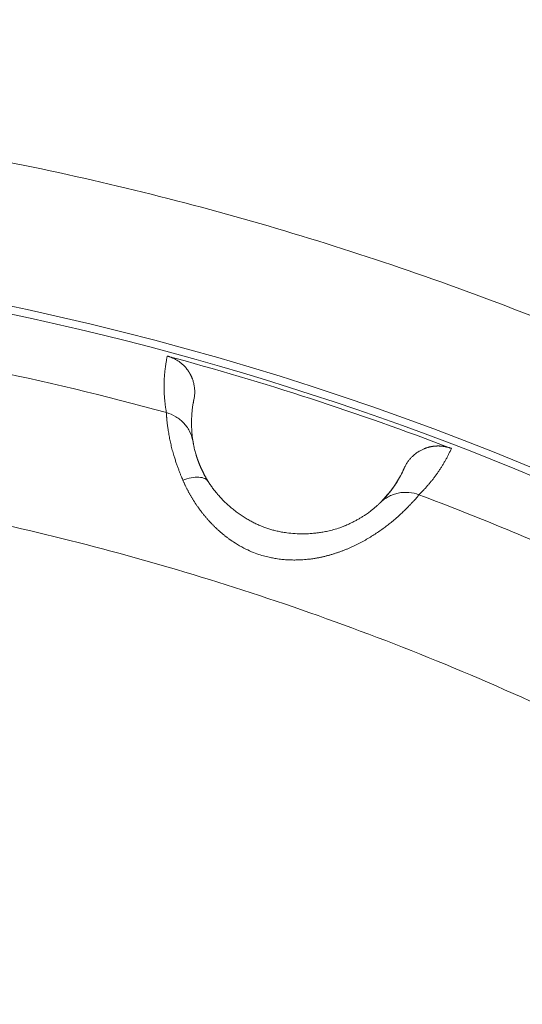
# Model space of a CAD drawing. Header units: millimetres. Extents: x 51337 to 61814, y -21781 to -12277.
# Tile 230 of 256: x 59263.68 to 59270.46, y -20684.25 to -20670.98. Entities that reach past the tile are written whole.
import ezdxf

# ---------------------------------------------------------------- set-up
doc = ezdxf.new("R2010")
doc.units = ezdxf.units.MM
doc.header["$LTSCALE"] = 0.3175
doc.layers.add('1轮廓实线层', color=7, linetype='Continuous', lineweight=18)

msp = doc.modelspace()

# ---------------------------------------------------------------- linework, layer by layer
at = {"layer": '1轮廓实线层'}
for radius, start, end in [(117.32051, 300.7584308, 103.5504853), (40, 288.773642, 251.226405), (39.90067, 289.520584, 109.999747)]:
    msp.add_arc((59255.29339, -20713.97664), radius, start, end, dxfattribs=at)
for points, degree, knots in [([(59255.29339, -20663.97664), (59256.8034, -20663.97664), (59258.31341, -20664.04509), (59261.32105, -20664.31834), (59262.81868, -20664.52313), (59265.78926, -20665.06737), (59267.26222, -20665.40682), (59270.17137, -20666.21761), (59271.60758, -20666.68893), (59274.43144, -20667.7596), (59275.81911, -20668.35894), (59278.53453, -20669.68071), (59279.86228, -20670.40314), (59282.44697, -20671.96518), (59283.7039, -20672.80478), (59286.13667, -20674.59426), (59287.31248, -20675.54414), (59289.57336, -20677.54639), (59290.65841, -20678.59876), (59292.72886, -20680.79735), (59293.71425, -20681.94358), (59295.57728, -20684.32048), (59296.45492, -20685.55116), (59298.09526, -20688.08688), (59298.85795, -20689.39192), (59300.26213, -20692.06565), (59300.90362, -20693.43434), (59302.06014, -20696.22415), (59302.57516, -20697.64527), (59303.47452, -20700.52827), (59303.85885, -20701.99016), (59304.49367, -20704.94271), (59304.74416, -20706.43337), (59305.10924, -20709.43125), (59305.22383, -20710.93847), (59305.31618, -20713.95708), (59305.29393, -20715.46848), (59305.11278, -20718.48307), (59304.95388, -20719.98626), (59304.50072, -20722.9721), (59304.20647, -20724.45474), (59303.48502, -20727.38733), (59303.05783, -20728.83727), (59302.07401, -20731.69256), (59301.51738, -20733.0979), (59300.27925, -20735.85247), (59299.59776, -20737.20168), (59298.11549, -20739.83293), (59297.31472, -20741.11495), (59295.60046, -20743.60129), (59294.68698, -20744.80561), (59292.75479, -20747.12665), (59291.7361, -20748.24337), (59289.60184, -20750.38008), (59288.48628, -20751.40006), (59286.16745, -20753.3349), (59284.96418, -20754.24976), (59282.47981, -20755.96686), (59281.1987, -20756.7691), (59278.56916, -20758.25438), (59277.22072, -20758.93742), (59274.46758, -20760.1787), (59273.06287, -20760.73694), (59270.20872, -20761.72403), (59268.75927, -20762.15288), (59267.29339, -20762.51529)], 3, [0, 0, 0, 0, 0.03125, 0.03125, 0.0625, 0.0625, 0.09375, 0.09375, 0.125, 0.125, 0.15625, 0.15625, 0.1875, 0.1875, 0.21875, 0.21875, 0.25, 0.25, 0.28125, 0.28125, 0.3125, 0.3125, 0.34375, 0.34375, 0.375, 0.375, 0.40625, 0.40625, 0.4375, 0.4375, 0.46875, 0.46875, 0.5, 0.5, 0.53125, 0.53125, 0.5625, 0.5625, 0.59375, 0.59375, 0.625, 0.625, 0.65625, 0.65625, 0.6875, 0.6875, 0.71875, 0.71875, 0.75, 0.75, 0.78125, 0.78125, 0.8125, 0.8125, 0.84375, 0.84375, 0.875, 0.875, 0.90625, 0.90625, 0.9375, 0.9375, 0.96875, 0.96875, 1, 1, 1, 1]), ([(59267.29339, -20754.11934), (59268.48559, -20753.76295), (59269.6619, -20753.35342), (59271.97343, -20752.4313), (59273.10863, -20751.91873), (59275.32894, -20750.79459), (59276.41404, -20750.18304), (59278.52551, -20748.8658), (59279.55189, -20748.16012), (59281.53778, -20746.66022), (59282.49729, -20745.86602), (59284.34185, -20744.19537), (59285.22689, -20743.31894), (59286.91547, -20741.49079), (59287.71902, -20740.53908), (59289.23824, -20738.56794), (59289.95391, -20737.5485), (59291.29172, -20735.45), (59291.91384, -20734.37093), (59293.05962, -20732.16171), (59293.58326, -20731.03156), (59294.52791, -20728.72916), (59294.94892, -20727.5569), (59295.68496, -20725.17957), (59295.99999, -20723.9745), (59296.52157, -20721.54111), (59296.72813, -20720.31279), (59297.03112, -20717.84265), (59297.12756, -20716.60082), (59297.20956, -20714.11351), (59297.19512, -20712.86803), (59297.05548, -20710.38328), (59296.93028, -20709.14403), (59296.57009, -20706.68157), (59296.33512, -20705.45837), (59295.75726, -20703.03772), (59295.41437, -20701.84028), (59294.62342, -20699.48066), (59294.17534, -20698.31848), (59293.17757, -20696.03859), (59292.62786, -20694.92089), (59291.43118, -20692.73883), (59290.7842, -20691.67447), (59289.39811, -20689.60755), (59288.65899, -20688.60498), (59287.09448, -20686.66959), (59286.26909, -20685.73676), (59284.53857, -20683.94826), (59283.63345, -20683.09257), (59281.75066, -20681.46514), (59280.77299, -20680.69339), (59278.75286, -20679.23995), (59277.7104, -20678.55825), (59275.56895, -20677.29032), (59274.46997, -20676.70408), (59272.22419, -20675.63173), (59271.07741, -20675.1456), (59268.74513, -20674.27733), (59267.55963, -20673.89518), (59265.15934, -20673.23787), (59263.94455, -20672.96272), (59261.4953, -20672.52159), (59260.26084, -20672.35562), (59257.78205, -20672.13418), (59256.53772, -20672.07871), (59255.29339, -20672.07871)], 3, [0, 0, 0, 0, 0.03125, 0.03125, 0.0625, 0.0625, 0.09375, 0.09375, 0.125, 0.125, 0.15625, 0.15625, 0.1875, 0.1875, 0.21875, 0.21875, 0.25, 0.25, 0.28125, 0.28125, 0.3125, 0.3125, 0.34375, 0.34375, 0.375, 0.375, 0.40625, 0.40625, 0.4375, 0.4375, 0.46875, 0.46875, 0.5, 0.5, 0.53125, 0.53125, 0.5625, 0.5625, 0.59375, 0.59375, 0.625, 0.625, 0.65625, 0.65625, 0.6875, 0.6875, 0.71875, 0.71875, 0.75, 0.75, 0.78125, 0.78125, 0.8125, 0.8125, 0.84375, 0.84375, 0.875, 0.875, 0.90625, 0.90625, 0.9375, 0.9375, 0.96875, 0.96875, 1, 1, 1, 1]), ([(59265.66184, -20676.27273), (59265.66057, -20676.26549), (59265.65801, -20676.25099), (59265.65448, -20676.22928), (59265.65118, -20676.20757), (59265.64812, -20676.18585), (59265.6453, -20676.16413), (59265.64272, -20676.1424), (59265.64038, -20676.12067), (59265.63828, -20676.09893), (59265.63642, -20676.07719), (59265.6348, -20676.05544), (59265.63342, -20676.03368), (59265.63229, -20676.01192), (59265.6314, -20675.99016), (59265.63075, -20675.96838), (59265.63035, -20675.9466), (59265.63019, -20675.92482), (59265.63027, -20675.90303), (59265.6306, -20675.88124), (59265.63117, -20675.85944), (59265.63199, -20675.83763), (59265.63305, -20675.81582), (59265.63436, -20675.794), (59265.63591, -20675.77218), (59265.63771, -20675.75035), (59265.63976, -20675.72851), (59265.64206, -20675.70667), (59265.6446, -20675.68482), (59265.64739, -20675.66297), (59265.65043, -20675.64112), (59265.65372, -20675.61925), (59265.65726, -20675.59738), (59265.66105, -20675.57551), (59265.66509, -20675.55363), (59265.66937, -20675.53175), (59265.67242, -20675.51719), (59265.67395, -20675.50989)], 3, [0, 0, 0, 0, 0.02695909, 0.0540129, 0.08116142, 0.10840469, 0.13574271, 0.16317548, 0.19070304, 0.21832537, 0.24604251, 0.27385446, 0.30176123, 0.32976284, 0.35785929, 0.3860506, 0.41433678, 0.44271784, 0.47119379, 0.49976465, 0.52843042, 0.55719112, 0.58604675, 0.61499733, 0.64404287, 0.67318338, 0.70241887, 0.73174935, 0.76117484, 0.79069533, 0.82031085, 0.8500214, 0.87982699, 0.90972764, 0.93972335, 0.96981413, 1, 1, 1, 1]), ([(59265.67395, -20675.50989), (59265.76167, -20675.5336), (59265.91649, -20675.64502), (59265.97002, -20675.73183), (59265.99622, -20675.77432), (59266.01406, -20675.82388), (59266.06222, -20675.95769), (59266.03247, -20676.09741)], 2, [0, 0, 0, 0.25, 0.5, 0.5, 0.75, 0.75, 1, 1, 1]), ([(59265.66184, -20676.27273), (59265.66181, -20676.2731), (59265.66174, -20676.27386), (59265.66168, -20676.27537), (59265.66165, -20676.27721), (59265.66166, -20676.27947), (59265.66171, -20676.28216), (59265.6618, -20676.28535), (59265.66194, -20676.28906), (59265.66213, -20676.29335), (59265.66239, -20676.29826), (59265.66272, -20676.30384), (59265.66313, -20676.31014), (59265.66363, -20676.3172), (59265.66423, -20676.32506), (59265.66495, -20676.33379), (59265.6658, -20676.34342), (59265.66678, -20676.35399), (59265.66853, -20676.37142), (59265.67146, -20676.39919), (59265.67649, -20676.44248), (59265.68402, -20676.49858), (59265.69426, -20676.56408), (59265.70742, -20676.63488), (59265.72284, -20676.70536), (59265.74065, -20676.77633), (59265.75931, -20676.84165), (59265.77753, -20676.89984), (59265.79412, -20676.94993), (59265.81058, -20676.99702), (59265.82664, -20677.04085), (59265.84205, -20677.08122), (59265.85658, -20677.11798), (59265.86995, -20677.15096), (59265.87859, -20677.17184), (59265.88261, -20677.18158)], 3, [0, 0, 0, 0, 0.01071754, 0.02203092, 0.03393745, 0.04643449, 0.05951944, 0.07318978, 0.08744306, 0.1022769, 0.11768902, 0.1336772, 0.15023929, 0.1673732, 0.18507685, 0.20334818, 0.22218509, 0.24158542, 0.26154691, 0.312327, 0.37160411, 0.4392434, 0.5150676, 0.58163483, 0.64470892, 0.70430255, 0.76044006, 0.80090573, 0.83825972, 0.87255911, 0.90385889, 0.93221013, 0.95765864, 0.98024414, 1, 1, 1, 1]), ([(59265.66184, -20676.27273), (59265.70487, -20676.2845), (59265.74802, -20676.30261), (59265.80879, -20676.33935), (59265.82839, -20676.35317), (59265.86556, -20676.38367), (59265.88313, -20676.40034), (59265.91567, -20676.43607), (59265.93063, -20676.45512), (59265.95751, -20676.49495), (59265.96944, -20676.51573), (59266.00031, -20676.57962), (59266.01428, -20676.62423), (59266.02195, -20676.66811)], 3, [0, 0, 0, 0, 0.25, 0.25, 0.375, 0.375, 0.5, 0.5, 0.625, 0.625, 0.75, 0.75, 1, 1, 1, 1]), ([(59266.22554, -20677.20168), (59266.22333, -20677.19809), (59266.2189, -20677.19094), (59266.21249, -20677.18031), (59266.20624, -20677.16981), (59266.20018, -20677.15942), (59266.1943, -20677.14917), (59266.18859, -20677.13904), (59266.18306, -20677.12904), (59266.17768, -20677.11916), (59266.17247, -20677.10942), (59266.16741, -20677.09981), (59266.16251, -20677.09032), (59266.15776, -20677.08097), (59266.15315, -20677.07175), (59266.14868, -20677.06266), (59266.14435, -20677.05371), (59266.14015, -20677.04489), (59266.13609, -20677.03621), (59266.13215, -20677.02765), (59266.12833, -20677.01923), (59266.12464, -20677.01095), (59266.12106, -20677.0028), (59266.1176, -20676.99478), (59266.11424, -20676.9869), (59266.111, -20676.97915), (59266.10786, -20676.97154), (59266.10482, -20676.96406), (59266.10188, -20676.95671), (59266.09904, -20676.94949), (59266.09629, -20676.94241), (59266.09363, -20676.93546), (59266.09107, -20676.92864), (59266.08858, -20676.92194), (59266.08618, -20676.91538), (59266.08386, -20676.90895), (59266.08162, -20676.90265), (59266.07946, -20676.89647), (59266.07737, -20676.89042), (59266.07535, -20676.88449), (59266.07341, -20676.87869), (59266.07153, -20676.87301), (59266.06971, -20676.86746), (59266.06796, -20676.86203), (59266.06628, -20676.85671), (59266.06465, -20676.85152), (59266.06308, -20676.84645), (59266.0591, -20676.83343), (59266.05273, -20676.81155), (59266.0447, -20676.78145), (59266.03725, -20676.75052), (59266.03204, -20676.72602), (59266.0286, -20676.70812), (59266.02644, -20676.69604), (59266.02487, -20676.68668), (59266.02375, -20676.67959), (59266.02295, -20676.67439), (59266.02237, -20676.67065), (59266.02208, -20676.66892), (59266.02195, -20676.66811)], 3, [0, 0, 0, 0, 0.0114008, 0.02273719, 0.03401028, 0.04522103, 0.05637026, 0.06745862, 0.07848665, 0.08945475, 0.10036322, 0.11121222, 0.12200184, 0.13273207, 0.1434028, 0.15401385, 0.16456497, 0.17505584, 0.18548607, 0.19585522, 0.2061628, 0.21640828, 0.22659107, 0.23671056, 0.2467661, 0.25675699, 0.26668253, 0.27654199, 0.2863346, 0.29605961, 0.30571622, 0.31530363, 0.32482103, 0.33426762, 0.34364258, 0.35294507, 0.36217426, 0.37132935, 0.38040949, 0.38941387, 0.39834166, 0.40719205, 0.41596422, 0.42465739, 0.43327074, 0.44180349, 0.45025486, 0.45862409, 0.50771785, 0.5670267, 0.63689681, 0.71769997, 0.76814187, 0.81534828, 0.85922965, 0.8997056, 0.93670309, 0.97015512, 1, 1, 1, 1]), ([(59269.50551, -20676.75484), (59269.50218, -20676.7536), (59269.49551, -20676.7511), (59269.48539, -20676.74762), (59269.47517, -20676.74434), (59269.46485, -20676.74126), (59269.45443, -20676.73841), (59269.44393, -20676.73577), (59269.43335, -20676.73336), (59269.42269, -20676.73117), (59269.41197, -20676.72921), (59269.40119, -20676.72748), (59269.39036, -20676.72598), (59269.37949, -20676.72473), (59269.36859, -20676.72371), (59269.35767, -20676.72293), (59269.34672, -20676.72238), (59269.33577, -20676.72208), (59269.32482, -20676.72202), (59269.31388, -20676.7222), (59269.30295, -20676.72261), (59269.29205, -20676.72327), (59269.28118, -20676.72416), (59269.27035, -20676.72529), (59269.25957, -20676.72665), (59269.24885, -20676.72824), (59269.23819, -20676.73005), (59269.2276, -20676.73209), (59269.21709, -20676.73435), (59269.20667, -20676.73683), (59269.19634, -20676.73952), (59269.18611, -20676.74242), (59269.17599, -20676.74552), (59269.16597, -20676.74883), (59269.15608, -20676.75232), (59269.1463, -20676.756), (59269.13364, -20676.76108), (59269.11262, -20676.77027), (59269.07848, -20676.78761), (59269.03108, -20676.81764), (59268.99273, -20676.84957), (59268.96617, -20676.8762), (59268.95259, -20676.89093), (59268.93926, -20676.90662), (59268.92629, -20676.92325), (59268.91376, -20676.94081), (59268.90176, -20676.95925), (59268.89042, -20676.97855), (59268.87972, -20676.99861), (59268.87334, -20677.01247), (59268.87013, -20677.01945)], 3, [0, 0, 0, 0, 0.0140492, 0.02814997, 0.0422989, 0.0564925, 0.07072722, 0.08499944, 0.09930548, 0.1136416, 0.12800402, 0.14238891, 0.15679238, 0.17121054, 0.18563945, 0.20007515, 0.21451368, 0.22895106, 0.2433833, 0.25780642, 0.27221646, 0.28660945, 0.30098148, 0.31532863, 0.32964703, 0.34393286, 0.35818234, 0.37239172, 0.38655734, 0.40067558, 0.41474288, 0.42875579, 0.44271089, 0.45660485, 0.47043446, 0.48419654, 0.49788805, 0.52435305, 0.57490224, 0.64910941, 0.7457383, 0.77138157, 0.7977921, 0.82492596, 0.85273542, 0.88116898, 0.91017172, 0.9396855, 0.96964936, 1, 1, 1, 1]), ([(59269.50551, -20676.75484), (59269.50246, -20676.76164), (59269.49638, -20676.77522), (59269.48697, -20676.79544), (59269.47738, -20676.81551), (59269.46759, -20676.83543), (59269.4576, -20676.8552), (59269.44741, -20676.87483), (59269.43702, -20676.8943), (59269.42644, -20676.91361), (59269.41565, -20676.93278), (59269.40468, -20676.9518), (59269.3935, -20676.97067), (59269.38213, -20676.98939), (59269.37056, -20677.00796), (59269.35879, -20677.02638), (59269.34683, -20677.04465), (59269.33467, -20677.06277), (59269.32232, -20677.08075), (59269.30978, -20677.09857), (59269.29704, -20677.11625), (59269.2841, -20677.13378), (59269.27097, -20677.15116), (59269.25765, -20677.16839), (59269.24414, -20677.18548), (59269.23043, -20677.20242), (59269.21653, -20677.21921), (59269.20244, -20677.23586), (59269.18815, -20677.25235), (59269.17368, -20677.26871), (59269.15901, -20677.28491), (59269.14415, -20677.30097), (59269.1291, -20677.31689), (59269.11386, -20677.33266), (59269.09842, -20677.34829), (59269.08281, -20677.36377), (59269.07222, -20677.374), (59269.06693, -20677.37911)], 3, [0, 0, 0, 0, 0.03018538, 0.06027571, 0.09027099, 0.12017124, 0.14997646, 0.17968667, 0.20930188, 0.23882209, 0.26824731, 0.29757756, 0.32681285, 0.35595319, 0.38499859, 0.41394906, 0.44280461, 0.47156525, 0.50023099, 0.52880184, 0.55727783, 0.58565894, 0.61394521, 0.64213663, 0.67023323, 0.698235, 0.72614197, 0.75395415, 0.78167155, 0.80929417, 0.83682204, 0.86425516, 0.89159354, 0.91883721, 0.94598616, 0.97304042, 1, 1, 1, 1]), ([(59268.8676, -20677.02521), (59268.85255, -20677.05861), (59268.83624, -20677.09155), (59268.75273, -20677.24582), (59268.66919, -20677.36115), (59268.56257, -20677.46822)], 3, [0, 0, 0, 0, 0.21050188, 0.21050188, 1, 1, 1, 1]), ([(59266.22554, -20677.20168), (59266.21536, -20677.1853), (59266.1839, -20677.15704), (59266.10302, -20677.13786), (59265.99706, -20677.14644), (59265.91989, -20677.16822), (59265.88261, -20677.18158)], 3, [0, 0, 0, 0, 0.24769377, 0.50189629, 0.75609882, 1, 1, 1, 1]), ([(59265.88261, -20677.18158), (59265.88488, -20677.18679), (59265.88941, -20677.1972), (59265.89641, -20677.21281), (59265.90353, -20677.22837), (59265.9108, -20677.24387), (59265.9182, -20677.25933), (59265.92574, -20677.27473), (59265.93341, -20677.29007), (59265.94122, -20677.30536), (59265.94916, -20677.32058), (59265.95724, -20677.33575), (59265.96545, -20677.35085), (59265.97379, -20677.36589), (59265.98226, -20677.38086), (59265.99086, -20677.39577), (59265.99958, -20677.4106), (59266.00844, -20677.42536), (59266.01742, -20677.44005), (59266.02653, -20677.45467), (59266.03576, -20677.4692), (59266.04512, -20677.48366), (59266.0546, -20677.49804), (59266.0642, -20677.51233), (59266.07392, -20677.52654), (59266.08376, -20677.54066), (59266.09373, -20677.5547), (59266.1038, -20677.56864), (59266.114, -20677.5825), (59266.12431, -20677.59626), (59266.13474, -20677.60992), (59266.14528, -20677.62349), (59266.15593, -20677.63696), (59266.1667, -20677.65033), (59266.17758, -20677.6636), (59266.18856, -20677.67676), (59266.19966, -20677.68982), (59266.21086, -20677.70277), (59266.22218, -20677.71561), (59266.23359, -20677.72833), (59266.24512, -20677.74095), (59266.25674, -20677.75345), (59266.26847, -20677.76584), (59266.28031, -20677.7781), (59266.29224, -20677.79025), (59266.30427, -20677.80227), (59266.3164, -20677.81417), (59266.32864, -20677.82595), (59266.34096, -20677.8376), (59266.35339, -20677.84912), (59266.36591, -20677.86051), (59266.37852, -20677.87177), (59266.39123, -20677.88289), (59266.40403, -20677.89388), (59266.41692, -20677.90473), (59266.4299, -20677.91544), (59266.44297, -20677.92601), (59266.45613, -20677.93644), (59266.46937, -20677.94672), (59266.4827, -20677.95686), (59266.49612, -20677.96685), (59266.50963, -20677.97669), (59266.52321, -20677.98638), (59266.53688, -20677.99592), (59266.55063, -20678.0053), (59266.56446, -20678.01453), (59266.57837, -20678.0236), (59266.62449, -20678.05296), (59266.70083, -20678.09676), (59266.80633, -20678.14626), (59266.90204, -20678.18245), (59266.98691, -20678.20786), (59267.06004, -20678.22516), (59267.12935, -20678.23836), (59267.19751, -20678.24827), (59267.26721, -20678.25495), (59267.33237, -20678.25839), (59267.39277, -20678.25924), (59267.44823, -20678.25811), (59267.49865, -20678.25552), (59267.54394, -20678.25196), (59267.58404, -20678.24783), (59267.61892, -20678.2435), (59267.64858, -20678.23927), (59267.67301, -20678.23541), (59267.69221, -20678.23212), (59267.70619, -20678.22957), (59267.72044, -20678.2268), (59267.73666, -20678.22338), (59267.75658, -20678.21903), (59267.77648, -20678.21447), (59267.79635, -20678.2097), (59267.81619, -20678.20474), (59267.83599, -20678.19957), (59267.85576, -20678.19421), (59267.87549, -20678.18865), (59267.89517, -20678.18289), (59267.91481, -20678.17694), (59267.9344, -20678.17079), (59267.95394, -20678.16446), (59267.97342, -20678.15793), (59267.99284, -20678.15122), (59268.0122, -20678.14431), (59268.0315, -20678.13722), (59268.05073, -20678.12995), (59268.06989, -20678.12248), (59268.08898, -20678.11483), (59268.10799, -20678.10699), (59268.12694, -20678.09896), (59268.1458, -20678.09075), (59268.16459, -20678.08234), (59268.1833, -20678.07375), (59268.20192, -20678.06497), (59268.22046, -20678.056), (59268.2389, -20678.04686), (59268.25723, -20678.03754), (59268.29325, -20678.01881), (59268.34602, -20677.9898), (59268.41342, -20677.94963), (59268.47812, -20677.90828), (59268.53986, -20677.86641), (59268.5985, -20677.82449), (59268.654, -20677.7827), (59268.69436, -20677.75109), (59268.72436, -20677.7265), (59268.74826, -20677.70625), (59268.77987, -20677.67869), (59268.81785, -20677.64431), (59268.86022, -20677.6043), (59268.89963, -20677.56537), (59268.93123, -20677.53301), (59268.95244, -20677.51076), (59268.96792, -20677.49447), (59268.98056, -20677.48125), (59268.99235, -20677.46864), (59269.00302, -20677.45707), (59269.0126, -20677.4465), (59269.02118, -20677.4369), (59269.0288, -20677.42822), (59269.03554, -20677.42042), (59269.04145, -20677.41346), (59269.04659, -20677.40728), (59269.05102, -20677.40185), (59269.05479, -20677.39711), (59269.05795, -20677.39302), (59269.06056, -20677.38951), (59269.06267, -20677.38654), (59269.06432, -20677.38407), (59269.06555, -20677.38204), (59269.06644, -20677.38038), (59269.06677, -20677.37952), (59269.06693, -20677.37911)], 3, [0, 0, 0, 0, 0.00396949, 0.00792271, 0.01186003, 0.01578181, 0.01968837, 0.02358008, 0.02745725, 0.0313202, 0.03516926, 0.03900472, 0.04282688, 0.04663604, 0.05043247, 0.05421644, 0.05798822, 0.06174807, 0.06549624, 0.06923297, 0.07295849, 0.07667304, 0.08037682, 0.08407007, 0.08775297, 0.09142574, 0.09508856, 0.09874162, 0.10238511, 0.1060192, 0.10964406, 0.11325986, 0.11686675, 0.12046488, 0.12405441, 0.12763547, 0.13120821, 0.13477275, 0.13832923, 0.14187778, 0.14541851, 0.14895154, 0.15247698, 0.15599495, 0.15950555, 0.16300889, 0.16650508, 0.1699942, 0.17347637, 0.1769517, 0.18042028, 0.18388221, 0.18733759, 0.19078653, 0.1942291, 0.19766542, 0.20109558, 0.20451967, 0.2079378, 0.21135005, 0.21475652, 0.21815732, 0.22155254, 0.22494229, 0.22832666, 0.23170577, 0.23507971, 0.2384486, 0.26502366, 0.28858213, 0.30926628, 0.32719576, 0.34242456, 0.35495638, 0.37010786, 0.38432111, 0.39758013, 0.40987007, 0.42117585, 0.43148202, 0.44077334, 0.44903524, 0.45625408, 0.46241746, 0.46751438, 0.47153548, 0.47447326, 0.47632223, 0.48054165, 0.48477243, 0.48901473, 0.4932687, 0.49753453, 0.50181238, 0.50610245, 0.51040495, 0.51472008, 0.51904808, 0.52338918, 0.52774365, 0.53211174, 0.53649376, 0.54088998, 0.54530077, 0.54972665, 0.55416822, 0.55862608, 0.56310086, 0.56759318, 0.57210371, 0.5766331, 0.58118203, 0.58575112, 0.59034034, 0.59494933, 0.59957776, 0.60422533, 0.622501, 0.6410032, 0.65970204, 0.67856197, 0.69757309, 0.71674304, 0.73607139, 0.74201651, 0.75161379, 0.76490258, 0.7819314, 0.80275304, 0.82690071, 0.84607373, 0.86019506, 0.86921539, 0.87888546, 0.88827987, 0.8973966, 0.90623394, 0.91479041, 0.92306479, 0.93105596, 0.93876294, 0.94618481, 0.95332069, 0.96016969, 0.96673093, 0.97300347, 0.97898633, 0.98467851, 0.99007894, 0.99518648, 1, 1, 1, 1]), ([(59268.54322, -20677.4873), (59268.54277, -20677.48773), (59268.54186, -20677.48863), (59268.5402, -20677.49028), (59268.53825, -20677.49222), (59268.53597, -20677.49451), (59268.5333, -20677.49717), (59268.53021, -20677.50023), (59268.52665, -20677.50373), (59268.52258, -20677.50769), (59268.51569, -20677.51431), (59268.50479, -20677.52455), (59268.48808, -20677.53967), (59268.47097, -20677.55452), (59268.45412, -20677.56862), (59268.43805, -20677.58167), (59268.41948, -20677.59627), (59268.39819, -20677.6124), (59268.37395, -20677.63003), (59268.34655, -20677.64907), (59268.31576, -20677.6694), (59268.28103, -20677.69109), (59268.24261, -20677.71359), (59268.20088, -20677.73635), (59268.16483, -20677.7546), (59268.13471, -20677.76897), (59268.1098, -20677.78036), (59268.07929, -20677.79356), (59268.04282, -20677.80823), (59267.98903, -20677.82796), (59267.92116, -20677.84925), (59267.84364, -20677.86851), (59267.77507, -20677.88203), (59267.71635, -20677.89114), (59267.66813, -20677.89697), (59267.6308, -20677.90048), (59267.57959, -20677.90429), (59267.50285, -20677.90725), (59267.398, -20677.90468), (59267.2997, -20677.8953), (59267.22854, -20677.88418), (59267.17437, -20677.87369), (59267.12523, -20677.8625), (59267.06964, -20677.84734), (59267.01638, -20677.83035), (59266.9633, -20677.81095), (59266.90995, -20677.78892), (59266.85597, -20677.76396), (59266.80309, -20677.73687), (59266.75007, -20677.70703), (59266.69649, -20677.674), (59266.64199, -20677.63723), (59266.58754, -20677.5971), (59266.53344, -20677.55356), (59266.48, -20677.50659), (59266.43883, -20677.46699), (59266.40901, -20677.43643), (59266.38985, -20677.41609), (59266.37116, -20677.39551), (59266.35295, -20677.3747), (59266.33522, -20677.35369), (59266.31798, -20677.33247), (59266.30124, -20677.31107), (59266.28502, -20677.28948), (59266.26931, -20677.26774), (59266.25414, -20677.24583), (59266.23946, -20677.22378), (59266.2302, -20677.20906), (59266.22554, -20677.20168)], 3, [0, 0, 0, 0, 0.00751198, 0.01531795, 0.02341578, 0.03180327, 0.04047815, 0.04943804, 0.05868044, 0.06820269, 0.07800193, 0.10242309, 0.12645161, 0.15008498, 0.16454681, 0.179707, 0.19553449, 0.21199499, 0.22905154, 0.24666499, 0.26479475, 0.28340032, 0.30295508, 0.3220665, 0.34076098, 0.34874709, 0.35858443, 0.3702311, 0.3836393, 0.39876461, 0.42720083, 0.45186561, 0.47299039, 0.49069142, 0.50502407, 0.51601648, 0.52368323, 0.55004232, 0.58294241, 0.61442517, 0.63503873, 0.64482146, 0.66180293, 0.67826916, 0.69423873, 0.7097288, 0.72673923, 0.74375913, 0.76078274, 0.77780123, 0.79613131, 0.8150784, 0.83464811, 0.85485159, 0.87570797, 0.89724901, 0.90566338, 0.91409056, 0.92253393, 0.93099724, 0.93948458, 0.94800048, 0.95654984, 0.96513802, 0.97377075, 0.98245421, 0.99119496, 1, 1, 1, 1]), ([(59268.54322, -20677.4873), (59268.57522, -20677.45631), (59268.61273, -20677.42843), (59268.67526, -20677.39489), (59268.69713, -20677.38509), (59268.74229, -20677.36867), (59268.76559, -20677.36205), (59268.81291, -20677.35228), (59268.83692, -20677.34912), (59268.88492, -20677.34629), (59268.90889, -20677.34663), (59268.97965, -20677.35263), (59269.0252, -20677.36334), (59269.06693, -20677.37911)], 3, [0, 0, 0, 0, 0.25, 0.25, 0.375, 0.375, 0.5, 0.5, 0.625, 0.625, 0.75, 0.75, 1, 1, 1, 1])]:
    msp.add_open_spline(points, degree=degree, knots=knots, dxfattribs=at)
for points in [[(59265.67395, -20675.50989), (59266.97104, -20675.85992), (59268.2504, -20676.27561), (59269.50551, -20676.75484)], [(59263.17224, -20675.67503), (59264.00833, -20675.84702), (59264.8388, -20676.04639), (59265.66184, -20676.27273)], [(59266.02195, -20676.66811), (59265.98683, -20676.46717), (59265.99396, -20676.27809), (59266.03247, -20676.09741)], [(59266.02239, -20676.14891), (59266.02575, -20676.12996), (59266.02946, -20676.11111), (59266.03353, -20676.09236)], [(59268.87013, -20677.01945), (59268.79509, -20677.18824), (59268.68972, -20677.34538), (59268.54322, -20677.4873)], [(59269.06693, -20677.37911), (59269.86583, -20677.67977), (59270.65488, -20678.00661), (59271.43238, -20678.35891)]]:
    msp.add_open_spline(points, degree=3, dxfattribs=at)
msp.add_rational_spline([(59255.29339, -20676.87032), (59312.41423, -20676.87032), (59321.61459, -20733.94861), (59265.29339, -20749.71009)], [0.912648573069, 0.385737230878, 0.376739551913, 0.885655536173], degree=3, dxfattribs=at)

doc.saveas('drawing.dxf')
